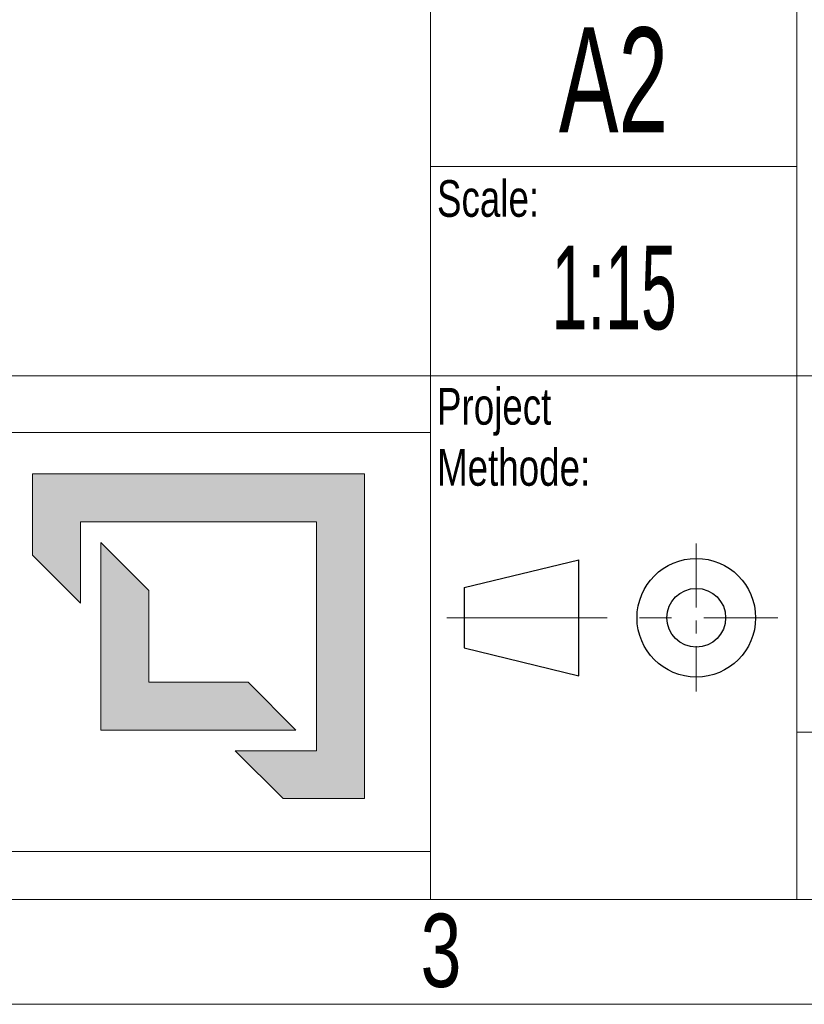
# Model space of a CAD drawing. Header units: millimetres. Extents: x 0 to 594, y 0 to 424.
# Tile 9 of 12: x 457 to 496, y 0 to 49. Entities that reach past the tile are written whole.
import ezdxf

# ---------------------------------------------------------------- set-up
doc = ezdxf.new("R2010")
doc.units = ezdxf.units.MM
doc.header["$LTSCALE"] = 0.25
doc.linetypes.add('CENTER', pattern=[50.8, 31.75, -6.35, 6.35, -6.35])
doc.linetypes.add('CENTERX2', pattern=[20.32, 12.7, -2.54, 2.54, -2.54])
doc.layers.add('SLD-0', color=179, linetype='Continuous')
doc.styles.add('SLDTEXTSTYLE1', font='TXT', dxfattribs={"width": 0.574367})
doc.styles.add('SLDTEXTSTYLE2', font='TXT', dxfattribs={"width": 0.638186})
doc.styles.add('SLDTEXTSTYLE3', font='TXT', dxfattribs={"width": 0.75})

# ---------------------------------------------------------------- blocks, each defined once
blk = doc.blocks.new('cajetin')
at = {"color": 7, "linetype": 'Continuous', "lineweight": 18}
for p, q in [((853.5, 7.5), (7.5, 7.5)), ((861, 0), (0, 0))]:
    blk.add_line(p, q, dxfattribs=at)
at = {"color": 7, "linetype": 'Continuous', "lineweight": 0, "insert": (693.007, 6.489), "char_height": 5.25, "attachment_point": 2, "style": 'SLDTEXTSTYLE3'}
blk.add_mtext('3', dxfattribs=at)
blk = doc.blocks.new('LOGO_sombreado')
at = {"linetype": 'Continuous'}
for points in [[(69.338, 18.023), (53.486, 18.023), (53.486, 14.148), (55.776, 11.858), (55.776, 15.733), (67.048, 15.733), (67.048, 4.812), (63.173, 4.812), (65.463, 2.523), (69.338, 2.523)], [(59.044, 12.465), (56.754, 14.754), (56.754, 5.791), (66.07, 5.791), (63.78, 8.081), (59.044, 8.081)]]:
    blk.add_hatch(color=7, dxfattribs=at).paths.add_polyline_path(points, flags=0)
at = {"color": 7, "linetype": 'Continuous', "lineweight": 18}
for p, q in [((0, 20), (72.5, 20)), ((72.5, 20), (72.502, 20.001)), ((72.5, 20), (72.5, 0)), ((53.486, 14.148), (53.486, 18.023)), ((53.486, 18.023), (69.338, 18.023)), ((69.338, 18.023), (69.338, 2.523)), ((67.048, 15.733), (55.776, 15.733)), ((55.776, 15.733), (55.776, 11.858)), ((67.048, 4.812), (67.048, 15.733)), ((56.754, 5.791), (56.754, 14.754)), ((56.754, 14.754), (59.044, 12.465)), ((55.776, 11.858), (53.486, 14.148)), ((59.044, 12.465), (59.044, 8.081)), ((59.044, 8.081), (63.78, 8.081)), ((63.78, 8.081), (66.07, 5.791)), ((66.07, 5.791), (56.754, 5.791)), ((65.463, 2.523), (63.173, 4.812)), ((63.173, 4.812), (67.048, 4.812)), ((69.338, 2.523), (65.463, 2.523)), ((0, 0), (72.5, 0))]:
    blk.add_line(p, q, dxfattribs=at)

msp = doc.modelspace()

# ---------------------------------------------------------------- linework, layer by layer
at = {"color": 7, "linetype": 'Continuous', "lineweight": 18}
for p, q in [((495.69, 72.439), (495.69, 5.174)), ((477.58, 51.742), (477.58, 31.045)), ((477.58, 41.394), (495.69, 41.394)), ((402.554, 31.045), (495.69, 31.045)), ((477.58, 31.045), (477.58, 5.174)), ((495.69, 31.045), (588.826, 31.045)), ((495.69, 13.453), (588.826, 13.453)), ((402.554, 5.174), (588.826, 5.174))]:
    msp.add_line(p, q, dxfattribs=at)
at = {"color": 7, "linetype": 'CENTERX2', "lineweight": 18}
msp.add_line((490.717, 22.772), (490.717, 15.45), dxfattribs=at)
at = {"color": 7, "linetype": 'Continuous', "lineweight": 25}
for p, q in [((479.242, 20.586), (484.918, 21.962)), ((484.918, 16.236), (484.918, 21.962)), ((479.242, 20.586), (479.242, 17.612)), ((479.242, 17.612), (484.918, 16.236))]:
    msp.add_line(p, q, dxfattribs=at)
at = {"color": 7, "linetype": 'CENTER', "lineweight": 18}
msp.add_line((478.382, 19.099), (494.747, 19.099), dxfattribs=at)
at = {"color": 7, "linetype": 'Continuous', "lineweight": 25}
for radius in [2.93, 1.45]:
    msp.add_circle((490.717, 19.099), radius, dxfattribs=at)

# ---------------------------------------------------------------- block references
at = {"xscale": 0.689895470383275, "yscale": 0.689895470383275, "zscale": 0.689895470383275}
msp.add_blockref('cajetin', (0, 0), dxfattribs=at)
at = {"color": 7, "linetype": 'Continuous', "xscale": 1.034843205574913, "yscale": 1.034843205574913, "zscale": 1.034843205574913}
msp.add_blockref('LOGO_sombreado', (402.564, 7.552), dxfattribs=at)

# ---------------------------------------------------------------- texts
at = {"color": 7, "linetype": 'Continuous', "lineweight": 0, "attachment_point": 1, "style": 'SLDTEXTSTYLE3'}
for s, insert, char_height in [('Scale:', (477.903, 40.719), 1.811), ('Project^JMethode:', (477.903, 30.45), 1.81098)]:
    msp.add_mtext(s, dxfattribs=dict(at, insert=insert, char_height=char_height))
at = {"layer": 'SLD-0', "color": 7, "attachment_point": 2}
for s, insert, char_height, style in [('A2', (486.628, 48.262), 5.1742, 'SLDTEXTSTYLE2'), ('1:15', (486.658, 37.488), 4.1394, 'SLDTEXTSTYLE1')]:
    msp.add_mtext(s, dxfattribs=dict(at, insert=insert, char_height=char_height, style=style))

doc.saveas('drawing.dxf')
